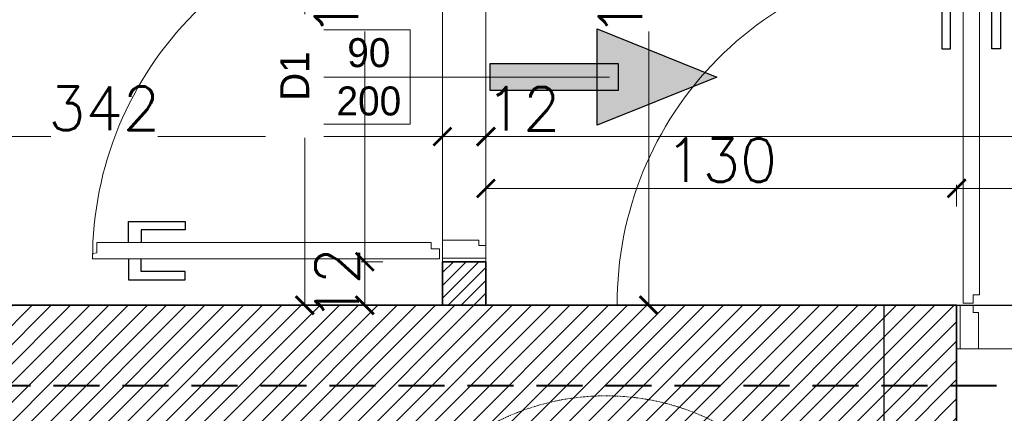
# Model space of a CAD drawing. Header units: millimetres. Extents: x -740 to 33545, y -26688 to 22494.
# Tile 113 of 256: x 9620 to 9891, y 10373 to 10481. Entities that reach past the tile are written whole.
import ezdxf
from ezdxf.lldxf.tags import DXFTag

# ---------------------------------------------------------------- set-up
doc = ezdxf.new("R2010")
doc.units = ezdxf.units.MM
doc.header["$MEASUREMENT"] = 0
for name, pattern in [('DASHDOT', [1, 0.5, -0.25, 0, -0.25]), ('DASHED', [19.05, 12.7, -6.35]), ('DIVIDE2', [0.625, 0.25, -0.125, 0, -0.125, 0, -0.125])]:
    doc.linetypes.add(name, pattern=pattern)
doc.layers.get('Defpoints').update_dxf_attribs({"color": 252})
for name, color, linetype, lineweight in [('## went', 20, 'DIVIDE2', 15), ('_IS_POZA_ZAKRESEM', 2, 'DASHED', 40), ('_IS_Wywiew', 1, 'Continuous', 20), ('A_istniejące ściany', 252, 'Continuous', 35), ('A_l.przerywana', 252, 'ICAD_ISO03W100', 9), ('A_opisy', 252, 'Continuous', 15), ('A_projektowane sciany', 252, 'Continuous', 35), ('A_ściany projektowane', 252, 'Continuous', 35), ('l.przerywana', 252, 'ICAD_ISO03W100', 5), ('l.wypełnien', 252, 'Continuous', 5), ('wymiarowanie', 252, 'Continuous', 9)]:
    doc.layers.add(name, color=color, linetype=linetype, lineweight=lineweight)
doc.layers.add('## went NIEWID', color=51, linetype='DASHDOT', lineweight=15, plot=False)
for name, color, linetype in [('_I_EKO_PODKLAD 3', 252, 'Continuous'), ('NAWIEW', 5, 'Continuous'), ('stolarka', 252, 'Continuous'), ('tabelki opis', 252, 'Continuous'), ('WYWIEW', 252, 'Continuous')]:
    doc.layers.add(name, color=color, linetype=linetype)
doc.styles.add('styl2', font='simplex.shx')
tags = doc.linetypes.add('ICAD_ISO03W100', pattern=[30, 12, -18]).pattern_tags.tags
tags[6:7] = [DXFTag(74, 4), DXFTag(75, 0), DXFTag(340, '0'), DXFTag(46, 1.0), DXFTag(50, 0.0), DXFTag(44, 0.0), DXFTag(45, 0.0)]
tags[4:5] = [DXFTag(74, 4), DXFTag(75, 0), DXFTag(340, '0'), DXFTag(46, 1.0), DXFTag(50, 0.0), DXFTag(44, 0.0), DXFTag(45, 0.0)]
doc.dimstyles.new('Skala 1-50', dxfattribs={"dimtxt": 12, "dimasz": 5, "dimexe": 1, "dimexo": 1, "dimgap": 1.5, "dimtad": 1, "dimdec": 1, "dimrnd": 0.5, "dimtxsty": 'styl2', "dimblk": 'ARCHTICK', "dimcen": 5, "dimadec": 0, "dimazin": 0, "dimtfac": 1, "dimtdec": 1, "dimtmove": 1, "dimatfit": 3, "dimldrblk": 'ARCHTICK', "dimfxl": 0, "dimlwd": -1, "dimlwe": -1, "dimarcsym": 0})

# ---------------------------------------------------------------- blocks, each defined once
blk = doc.blocks.new('_ArchTick')
at = {"color": 0, "linetype": 'ByBlock', "const_width": 0.15}
blk.add_lwpolyline([(-0.5, -0.5), (0.5, 0.5)], dxfattribs=at)
blk = doc.blocks.new('*D2201')
at = {"layer": 'Defpoints', "color": 0}
for p in [(9736.23, 10475.54), (9394.23, 10470.43), (9736.23, 10449.07)]:
    blk.add_point(p, dxfattribs=at)
at = {"layer": 'wymiarowanie', "color": 0}
for p, q in [((9394.23, 10454.07), (9394.23, 10448.07)), ((9736.23, 10454.07), (9736.23, 10448.07)), ((9394.23, 10449.07), (9628.06, 10449.07)), ((9736.23, 10449.07), (9657.62, 10449.07))]:
    blk.add_line(p, q, dxfattribs=at)
at = {"layer": 'wymiarowanie', "color": 0, "xscale": 5, "yscale": 5, "zscale": 5, "rotation": 180}
blk.add_blockref('_ArchTick', (9394.23, 10449.07), dxfattribs=at)
at = {"layer": 'wymiarowanie', "color": 0, "xscale": 5, "yscale": 5, "zscale": 5}
blk.add_blockref('_ArchTick', (9736.23, 10449.07), dxfattribs=at)
at = {"layer": 'wymiarowanie', "color": 0, "insert": (9642.84, 10456.87), "char_height": 12, "attachment_point": 5, "style": 'styl2'}
blk.add_mtext('342', dxfattribs=at)
blk = doc.blocks.new('*D2202')
at = {"layer": 'Defpoints', "color": 0}
for p in [(9736.23, 10475.54), (9748.23, 10470.55), (9748.23, 10449.07)]:
    blk.add_point(p, dxfattribs=at)
at = {"layer": 'wymiarowanie', "color": 0}
for p, q in [((9736.23, 10454.07), (9736.23, 10448.07)), ((9748.23, 10454.07), (9748.23, 10448.07)), ((9736.23, 10449.07), (9748.23, 10449.07))]:
    blk.add_line(p, q, dxfattribs=at)
at = {"layer": 'wymiarowanie', "color": 0, "xscale": 5, "yscale": 5, "zscale": 5, "rotation": 180}
blk.add_blockref('_ArchTick', (9736.23, 10449.07), dxfattribs=at)
at = {"layer": 'wymiarowanie', "color": 0, "xscale": 5, "yscale": 5, "zscale": 5}
blk.add_blockref('_ArchTick', (9748.23, 10449.07), dxfattribs=at)
at = {"layer": 'wymiarowanie', "color": 0, "insert": (9758.48, 10456.72), "char_height": 12, "attachment_point": 5, "style": 'styl2'}
blk.add_mtext('12', dxfattribs=at)
blk = doc.blocks.new('*D2203')
at = {"layer": 'Defpoints', "color": 0}
for p in [(11082.39, 10472.82), (9748.23, 10470.55), (11082.39, 10449.07)]:
    blk.add_point(p, dxfattribs=at)
at = {"layer": 'wymiarowanie', "color": 0}
for p, q in [((9748.23, 10454.07), (9748.23, 10448.07)), ((11082.39, 10454.07), (11082.39, 10448.07)), ((9748.23, 10449.07), (10346.75, 10449.07)), ((11082.39, 10449.07), (10383.94, 10449.07))]:
    blk.add_line(p, q, dxfattribs=at)
at = {"layer": 'wymiarowanie', "color": 0, "xscale": 5, "yscale": 5, "zscale": 5, "rotation": 180}
blk.add_blockref('_ArchTick', (9748.23, 10449.07), dxfattribs=at)
at = {"layer": 'wymiarowanie', "color": 0, "xscale": 5, "yscale": 5, "zscale": 5}
blk.add_blockref('_ArchTick', (11082.39, 10449.07), dxfattribs=at)
at = {"layer": 'wymiarowanie', "color": 0, "insert": (10365.34, 10456.46), "char_height": 12, "attachment_point": 5, "style": 'styl2'}
blk.add_mtext('1334', dxfattribs=at)
blk = doc.blocks.new('*D2248')
at = {"layer": 'Defpoints', "color": 0}
for p in [(9731.23, 10592.52), (9698.22, 10402.52), (9720.08, 10402.52)]:
    blk.add_point(p, dxfattribs=at)
at = {"layer": 'wymiarowanie', "color": 0}
for p, q in [((9703.22, 10592.52), (9697.22, 10592.52)), ((9698.22, 10592.52), (9698.22, 10402.52)), ((9703.22, 10402.52), (9697.22, 10402.52))]:
    blk.add_line(p, q, dxfattribs=at)
at = {"layer": 'wymiarowanie', "color": 0, "xscale": 5, "yscale": 5, "zscale": 5}
for p, rotation in [((9698.22, 10592.52), 90), ((9698.22, 10402.52), 270)]:
    blk.add_blockref('_ArchTick', p, dxfattribs=dict(at, rotation=rotation))
at = {"layer": 'wymiarowanie', "color": 0, "insert": (9690.42, 10497.52), "char_height": 12, "attachment_point": 5, "rotation": 90, "style": 'styl2'}
blk.add_mtext('190', dxfattribs=at)
blk = doc.blocks.new('*D2608')
at = {"layer": 'Defpoints', "color": 0}
for p in [(9878.19, 10434.77), (9748.23, 10402.52), (9878.19, 10402.52)]:
    blk.add_point(p, dxfattribs=at)
at = {"layer": 'wymiarowanie', "color": 0}
for p, q in [((9748.23, 10429.77), (9748.23, 10435.77)), ((9878.19, 10429.77), (9878.19, 10435.77)), ((9748.23, 10434.77), (9878.19, 10434.77))]:
    blk.add_line(p, q, dxfattribs=at)
at = {"layer": 'wymiarowanie', "color": 0, "xscale": 5, "yscale": 5, "zscale": 5, "rotation": 180}
blk.add_blockref('_ArchTick', (9748.23, 10434.77), dxfattribs=at)
at = {"layer": 'wymiarowanie', "color": 0, "xscale": 5, "yscale": 5, "zscale": 5}
blk.add_blockref('_ArchTick', (9878.19, 10434.77), dxfattribs=at)
at = {"layer": 'wymiarowanie', "color": 0, "insert": (9813.21, 10442.57), "char_height": 12, "attachment_point": 5, "style": 'styl2'}
blk.add_mtext('130', dxfattribs=at)
blk = doc.blocks.new('*D2609')
at = {"layer": 'Defpoints', "color": 0}
for p in [(9980.19, 10434.77), (9878.19, 10402.52), (9980.19, 10402.52)]:
    blk.add_point(p, dxfattribs=at)
at = {"layer": 'wymiarowanie', "color": 0}
for p, q in [((9878.19, 10429.77), (9878.19, 10435.77)), ((9980.19, 10429.77), (9980.19, 10435.77)), ((9878.19, 10434.77), (9980.19, 10434.77))]:
    blk.add_line(p, q, dxfattribs=at)
at = {"layer": 'wymiarowanie', "color": 0, "xscale": 5, "yscale": 5, "zscale": 5, "rotation": 180}
blk.add_blockref('_ArchTick', (9878.19, 10434.77), dxfattribs=at)
at = {"layer": 'wymiarowanie', "color": 0, "xscale": 5, "yscale": 5, "zscale": 5}
blk.add_blockref('_ArchTick', (9980.19, 10434.77), dxfattribs=at)
at = {"layer": 'wymiarowanie', "color": 0, "insert": (9929.19, 10442.57), "char_height": 12, "attachment_point": 5, "style": 'styl2'}
blk.add_mtext('102', dxfattribs=at)
blk = doc.blocks.new('*D2739')
at = {"layer": 'Defpoints', "color": 0}
for p in [(9714.76, 10414.52), (9736.23, 10414.52), (9736.23, 10402.52)]:
    blk.add_point(p, dxfattribs=at)
at = {"layer": 'wymiarowanie', "color": 0}
for p, q in [((9719.76, 10414.52), (9713.76, 10414.52)), ((9714.76, 10402.52), (9714.76, 10414.52)), ((9719.76, 10402.52), (9713.76, 10402.52))]:
    blk.add_line(p, q, dxfattribs=at)
at = {"layer": 'wymiarowanie', "color": 0, "xscale": 5, "yscale": 5, "zscale": 5}
for p, rotation in [((9714.76, 10414.52), 90), ((9714.76, 10402.52), 270)]:
    blk.add_blockref('_ArchTick', p, dxfattribs=dict(at, rotation=rotation))
at = {"layer": 'wymiarowanie', "color": 0, "insert": (9707.15, 10408.26), "char_height": 12, "attachment_point": 5, "rotation": 90, "style": 'styl2'}
blk.add_mtext('12', dxfattribs=at)
blk = doc.blocks.new('*D2740')
at = {"layer": 'Defpoints', "color": 0}
for p in [(9714.76, 10516.52), (9736.23, 10516.52), (9736.23, 10414.52)]:
    blk.add_point(p, dxfattribs=at)
at = {"layer": 'wymiarowanie', "color": 0}
for p, q in [((9719.76, 10516.52), (9713.76, 10516.52)), ((9714.76, 10516.52), (9714.76, 10505.89)), ((9714.76, 10414.52), (9714.76, 10478.12)), ((9719.76, 10414.52), (9713.76, 10414.52))]:
    blk.add_line(p, q, dxfattribs=at)
at = {"layer": 'wymiarowanie', "color": 0, "xscale": 5, "yscale": 5, "zscale": 5}
for p, rotation in [((9714.76, 10516.52), 90), ((9714.76, 10414.52), 270)]:
    blk.add_blockref('_ArchTick', p, dxfattribs=dict(at, rotation=rotation))
at = {"layer": 'wymiarowanie', "color": 0, "insert": (9706.96, 10492), "char_height": 12, "attachment_point": 5, "rotation": 90, "style": 'styl2'}
blk.add_mtext('102', dxfattribs=at)
blk = doc.blocks.new('*D2747')
at = {"layer": 'Defpoints', "color": 0}
for p in [(9755.23, 10552.52), (9769.18, 10402.52), (9793.17, 10402.52)]:
    blk.add_point(p, dxfattribs=at)
at = {"layer": 'wymiarowanie', "color": 0}
for p, q in [((9788.17, 10552.52), (9794.17, 10552.52)), ((9793.17, 10552.52), (9793.17, 10505.92)), ((9793.17, 10402.52), (9793.17, 10478.08)), ((9788.17, 10402.52), (9794.17, 10402.52))]:
    blk.add_line(p, q, dxfattribs=at)
at = {"layer": 'wymiarowanie', "color": 0, "xscale": 5, "yscale": 5, "zscale": 5}
for p, rotation in [((9793.17, 10552.52), 90), ((9793.17, 10402.52), 270)]:
    blk.add_blockref('_ArchTick', p, dxfattribs=dict(at, rotation=rotation))
at = {"layer": 'wymiarowanie', "color": 0, "insert": (9785.37, 10492), "char_height": 12, "attachment_point": 5, "rotation": 90, "style": 'styl2'}
blk.add_mtext('150', dxfattribs=at)
blk = doc.blocks.new('FILL_245')
at = {"color": 1, "linetype": 'Continuous', "const_width": 0.018}
blk.add_lwpolyline([(-42321.15, 289.36), (-42313.9, 301.91), (-42308.6, 296.6)], close=True, dxfattribs=at)
blk = doc.blocks.new('FILL_244')
at = {"color": 1, "linetype": 'Continuous', "const_width": 0.018}
blk.add_lwpolyline([(-42321.15, 274.23), (-42308.6, 266.98), (-42313.9, 261.68)], close=True, dxfattribs=at)
blk = doc.blocks.new('FILL_246')
at = {"color": 1, "linetype": 'Continuous', "const_width": 0.018}
blk.add_lwpolyline([(-42336.28, 274.23), (-42348.83, 266.98), (-42343.52, 261.68)], close=True, dxfattribs=at)
blk = doc.blocks.new('FILL_243')
at = {"color": 1, "linetype": 'Continuous', "const_width": 0.018}
blk.add_lwpolyline([(-42336.28, 289.36), (-42343.52, 301.91), (-42348.83, 296.6)], close=True, dxfattribs=at)
blk = doc.blocks.new('A$C06D629D9')
blk.add_point((0, 0))
at = {"color": 3}
blk.add_point((0, 0), dxfattribs=at)
at = {"layer": 'NAWIEW', "color": 1, "linetype": 'Continuous', "const_width": 0.018}
for points in [[(-23.94, 23.94), (-17.46, 17.46)], [(23.94, 23.94), (17.46, 17.46)], [(-14.81, 20.11), (-20.11, 14.81)], [(-14.81, 20.11), (-20.11, 14.81)], [(-7.57, 7.57), (-14.81, 20.11)], [(-7.57, 7.57), (-14.81, 20.11)], [(7.57, 7.57), (14.81, 20.11)], [(7.57, 7.57), (14.81, 20.11)], [(14.81, 20.11), (20.11, 14.81)], [(14.81, 20.11), (20.11, 14.81)], [(-20.11, 14.81), (-7.57, 7.57)], [(20.11, 14.81), (7.57, 7.57)], [(-7.57, -7.57), (-20.11, -14.81)], [(-7.57, -7.57), (-20.11, -14.81)], [(-14.81, -20.11), (-7.57, -7.57)], [(7.57, -7.57), (20.11, -14.81)], [(7.57, -7.57), (20.11, -14.81)], [(14.81, -20.11), (7.57, -7.57)], [(-23.94, -23.94), (-17.46, -17.46)], [(-20.11, -14.81), (-14.81, -20.11)], [(-20.11, -14.81), (-14.81, -20.11)], [(20.11, -14.81), (14.81, -20.11)], [(20.11, -14.81), (14.81, -20.11)], [(23.94, -23.94), (17.46, -17.46)]]:
    blk.add_lwpolyline(points, dxfattribs=at)
at = {"layer": 'WYWIEW', "color": 10, "linetype": 'Continuous', "const_width": 0.018}
for points in [[(-7.57, 7.57), (-7.57, 7.57)], [(7.57, 7.57), (7.57, 7.57)], [(-7.57, -7.57), (-7.57, -7.57)], [(7.57, -7.57), (7.57, -7.57)]]:
    blk.add_lwpolyline(points, dxfattribs=at)
at = {"layer": 'NAWIEW', "extrusion": (0, 0, -1), "zscale": -1}
for name in ['FILL_245', 'FILL_243', 'FILL_244', 'FILL_246']:
    blk.add_blockref(name, (42328.71, -281.79), dxfattribs=at)
blk = doc.blocks.new('heether5')
at = {"layer": '## went', "color": 1}
for radius in [7.45, 5.44]:
    blk.add_circle((341463.05, 163171.59), radius, dxfattribs=at)
at = {"layer": '## went NIEWID'}
for radius in [100, 75, 50]:
    blk.add_circle((341463.05, 163171.59), radius, dxfattribs=at)
at = {"layer": '## went', "xscale": 0.9144000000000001, "yscale": 0.9144000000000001, "zscale": 0.9144000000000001}
blk.add_blockref('A$C06D629D9', (341463.05, 163171.59), dxfattribs=at)

msp = doc.modelspace()

# ---------------------------------------------------------------- hatches: boundary and pattern name
at = {"layer": '_I_EKO_PODKLAD 3'}
for color, points in [(256, [(9778.97, 10478.81), (9812.01, 10465.52), (9778.97, 10452.24)]), (256, [(9778.97, 10478.81), (9812.01, 10465.52), (9778.97, 10452.24)]), (252, [(9778.97, 10478.81), (9812.01, 10465.52), (9778.97, 10452.24)]), (252, [(9778.97, 10478.81), (9812.01, 10465.52), (9778.97, 10452.24)]), (256, [(9779.74, 10461.83), (9779.74, 10469.21), (9749.38, 10469.21), (9749.38, 10461.83)]), (256, [(9779.74, 10461.83), (9779.74, 10469.21), (9749.38, 10469.21), (9749.38, 10461.83)]), (252, [(9779.74, 10461.83), (9779.74, 10469.21), (9749.38, 10469.21), (9749.38, 10461.83)]), (252, [(9779.74, 10461.83), (9779.74, 10469.21), (9749.38, 10469.21), (9749.38, 10461.83)])]:
    msp.add_hatch(color=color, dxfattribs=at).paths.add_polyline_path(points)
at = {"layer": 'l.wypełnien'}
h = msp.add_hatch(dxfattribs=at)
h.set_pattern_fill('ANSI31', color=256, scale=20, style=0)
h.paths.add_polyline_path([(9636.23, 10592.52), (9636.23, 10604.52), (9443.47, 10604.52), (9443.47, 10794.52), (9431.47, 10794.52), (9431.47, 10604.52), (9394.23, 10604.52), (9394.23, 10592.52)])
h.paths.add_polyline_path([(9864.23, 10552.52), (9864.23, 10564.52), (9878.23, 10564.52), (9878.23, 10791.99), (9890.23, 10791.99), (9890.23, 10564.52), (9900.23, 10564.52), (9900.23, 10552.52)])
h.paths.add_polyline_path([(9731.23, 10604.52), (9731.23, 10592.52), (9736.23, 10592.52), (9736.23, 10516.52), (9748.23, 10516.52), (9748.23, 10552.52), (9762.23, 10552.52), (9762.23, 10564.52), (9748.23, 10564.52), (9748.23, 10604.52)])
h.paths.add_polyline_path([(9368.19, 10604.52), (9368.19, 10592.52), (9394.23, 10592.52), (9394.23, 10604.52)])
h.paths.add_polyline_path([(9748.23, 10402.52), (9748.23, 10414.52), (9736.23, 10414.52), (9736.23, 10402.52)])
h = msp.add_hatch(dxfattribs=at)
h.set_pattern_fill('ANSI31', color=256, scale=30, style=0)
h.paths.add_polyline_path([(10179.68, 10402.52), (10279.59, 10402.52), (10279.59, 10396.52), (10273.59, 10396.52), (10273.59, 10123.69), (10279.59, 10126.48), (10279.59, 10017.29), (10316.23, 10017.29), (10316.23, 9992.74), (10279.59, 9992.74), (10279.59, 9927.76), (10254.19, 9927.76), (10254.19, 10359.34), (10179.68, 10359.34)])
h.paths.add_polyline_path([(10260.11, 10246.37), (10272.71, 10246.37), (10272.71, 10279.87), (10260.11, 10279.87)], flags=24)
h.paths.add_polyline_path([(10504.8, 10309.84), (10504.8, 10297.84), (10504.8, 10254.75), (10504.8, 10017.29), (10504.8, 9992.74), (10504.8, 9927.76), (10529.35, 9927.76), (10529.35, 10281.34), (10542.35, 10281.34), (10542.35, 10359.34), (10636.35, 10359.34), (10635.51, 10402.52), (10504.8, 10402.52), (10504.8, 10396.52)])
h.paths.add_polyline_path([(10504.8, 10396.52), (10510.8, 10396.52), (10510.8, 10309.84), (10504.8, 10309.84)], flags=16)
h.paths.add_polyline_path([(10504.8, 10392.52), (10504.8, 10309.84), (10510.8, 10309.84), (10510.8, 10396.52), (10504.8, 10396.52)], flags=0)
h.paths.add_polyline_path([(10515.95, 10326.34), (10515.95, 10347.34), (10530.35, 10347.34), (10530.35, 10326.34)], flags=16)
h.paths.add_polyline_path([(10515.95, 10347.34), (10515.95, 10326.34), (10530.35, 10326.34), (10530.35, 10347.34)], flags=0)
h.paths.add_polyline_path([(10515.95, 10297.84), (10515.95, 10293.34), (10530.35, 10293.34), (10530.35, 10314.34), (10515.95, 10314.34), (10515.95, 10309.84)], flags=16)
h.paths.add_polyline_path([(10515.95, 10297.84), (10515.95, 10309.84), (10515.95, 10314.34), (10530.35, 10314.34), (10530.35, 10293.34), (10515.95, 10293.34)], flags=0)
h.paths.add_polyline_path([(10504.8, 10254.75), (10504.8, 10297.84), (10510.8, 10297.84), (10510.8, 10254.75)], flags=16)
h.paths.add_polyline_path([(10510.8, 10254.75), (10510.8, 10297.84), (10504.8, 10297.84), (10504.8, 10259.75), (10504.8, 10254.75)], flags=0)
h.paths.add_polyline_path([(10504.8, 10297.84), (10510.8, 10297.84), (10510.8, 10309.84), (10504.8, 10309.84)], flags=16)
h.paths.add_polyline_path([(10504.8, 10309.84), (10510.8, 10309.84), (10510.8, 10297.84), (10504.8, 10297.84)], flags=0)
h.paths.add_polyline_path([(10510.8, 10309.84), (10515.95, 10309.84), (10515.95, 10297.84), (10510.8, 10297.84)], flags=16)
h.paths.add_polyline_path([(10510.84, 10326.02), (10523.45, 10326.02), (10523.45, 10359.52), (10510.84, 10359.52)], flags=8)
h.paths.add_polyline_path([(10510.84, 10326.02), (10523.45, 10326.02), (10523.45, 10359.52), (10510.84, 10359.52)], flags=8)
h.paths.add_polyline_path([(9506.72, 10359.34), (9506.72, 10402.52), (9858.19, 10402.52), (9858.19, 10359.34)])
h.paths.add_polyline_path([(10000.19, 10359.34), (10089.09, 10359.34), (10089.09, 10402.52), (10000.19, 10402.52)])
h.paths.add_polyline_path([(10273.59, 10123.69), (10273.59, 10396.52), (10279.59, 10396.52), (10279.59, 10359.34), (10279.59, 10126.48)])
h.paths.add_polyline_path([(10372.72, 9992.74), (10372.72, 10017.29), (10316.23, 10017.29), (10316.23, 9992.74)])
h.paths.add_polyline_path([(9858.19, 10359.34), (9858.19, 10402.52), (9878.19, 10402.52), (9878.19, 10359.34)])
h.paths.add_polyline_path([(10000.19, 10359.34), (10000.19, 10402.52), (9980.19, 10402.52), (9980.19, 10359.34)])
h.paths.add_polyline_path([(10279.59, 9907.76), (10279.59, 9927.76), (10254.19, 9927.76), (10254.19, 9907.76)])
h.paths.add_polyline_path([(10529.35, 9907.76), (10529.35, 9927.76), (10504.8, 9927.76), (10504.8, 9907.76)])
h.paths.add_polyline_path([(10494.8, 10017.29), (10494.8, 9992.74), (10504.8, 9992.74), (10504.8, 10017.29)])

# ---------------------------------------------------------------- linework, layer by layer
at = {"layer": '_I_EKO_PODKLAD 3'}
msp.add_lwpolyline([(9778.97, 10478.81), (9812.01, 10465.52), (9778.97, 10452.24), (9778.97, 10478.81)], dxfattribs=at)
msp.add_lwpolyline([(9778.97, 10478.81), (9812.01, 10465.52), (9778.97, 10452.24), (9778.97, 10478.81)], dxfattribs=at)
at = {"layer": '_I_EKO_PODKLAD 3', "color": 252}
msp.add_lwpolyline([(9778.97, 10478.81), (9812.01, 10465.52), (9778.97, 10452.24), (9778.97, 10478.81)], dxfattribs=at)
msp.add_lwpolyline([(9778.97, 10478.81), (9812.01, 10465.52), (9778.97, 10452.24), (9778.97, 10478.81)], dxfattribs=at)
at = {"layer": '_I_EKO_PODKLAD 3'}
msp.add_lwpolyline([(9784.78, 10461.83), (9749.38, 10461.83), (9749.38, 10469.21), (9784.78, 10469.21)], close=True, dxfattribs=at)
msp.add_lwpolyline([(9784.78, 10461.83), (9749.38, 10461.83), (9749.38, 10469.21), (9784.78, 10469.21)], close=True, dxfattribs=at)
at = {"layer": '_I_EKO_PODKLAD 3', "color": 252}
msp.add_lwpolyline([(9784.78, 10461.83), (9749.38, 10461.83), (9749.38, 10469.21), (9784.78, 10469.21)], close=True, dxfattribs=at)
msp.add_lwpolyline([(9784.78, 10461.83), (9749.38, 10461.83), (9749.38, 10469.21), (9784.78, 10469.21)], close=True, dxfattribs=at)
at = {"layer": '_IS_POZA_ZAKRESEM'}
msp.add_line((8904.92, 10380.33), (9899.13, 10380.33), dxfattribs=at)
at = {"layer": 'A_istniejące ściany'}
msp.add_line((9878.19, 10359.34), (9878.19, 10402.52), dxfattribs=at)
msp.add_lwpolyline([(9878.19, 10402.52), (9506.72, 10402.52)], dxfattribs=at)
at = {"layer": 'A_l.przerywana', "lineweight": 30, "ltscale": 0.3}
msp.add_lwpolyline([(9858.19, 10402.52), (10000.19, 10402.52), (10000.19, 10359.34), (9858.19, 10359.34)], close=True, dxfattribs=at)
at = {"layer": 'A_l.przerywana', "ltscale": 0.3}
msp.add_lwpolyline([(9980.19, 10402.52), (9980.19, 10390.52), (9878.19, 10390.52), (9878.19, 10402.52)], dxfattribs=at)
at = {"layer": 'A_projektowane sciany'}
for p, q in [((9736.23, 10402.52), (9736.23, 10414.52)), ((9748.23, 10402.52), (9748.23, 10414.52))]:
    msp.add_line(p, q, dxfattribs=at)
at = {"layer": 'A_ściany projektowane'}
msp.add_line((9736.23, 10414.52), (9748.23, 10414.52), dxfattribs=at)
at = {"layer": 'l.przerywana', "ltscale": 0.3}
msp.add_lwpolyline([(9736.23, 10516.52), (9748.23, 10516.52), (9748.23, 10414.52), (9736.23, 10414.52)], close=True, dxfattribs=at)
at = {"layer": 'stolarka', "lineweight": 9}
for points in [[(9882.72, 10403.1), (9879.94, 10403.1), (9879.94, 10498.87), (9881.44, 10498.85), (9881.62, 10497.71), (9884.46, 10497.71), (9884.46, 10405.4), (9882.72, 10405.4), (9882.72, 10403.1)], [(9735.4, 10418.11), (9735.4, 10415.32), (9639.64, 10415.32), (9639.65, 10416.83), (9640.8, 10417.01), (9640.8, 10419.85), (9733.1, 10419.85), (9733.1, 10418.11), (9735.4, 10418.11)], [(9746.25, 10420.52), (9746.25, 10419.01), (9748.23, 10419.01), (9748.23, 10415.47), (9736.23, 10415.47), (9736.23, 10420.52), (9746.25, 10420.52)], [(9884.24, 10400.55), (9882.72, 10400.55), (9882.72, 10402.52), (9879.19, 10402.52), (9879.19, 10390.52), (9884.24, 10390.52), (9884.24, 10400.55)]]:
    msp.add_lwpolyline(points, dxfattribs=at)
at = {"layer": 'stolarka'}
for points in [[(9879.94, 10488.95), (9874.13, 10488.95), (9874.13, 10473.29), (9876.45, 10473.29), (9876.45, 10485.47), (9879.94, 10485.47)], [(9884.46, 10488.95), (9890.26, 10488.95), (9890.26, 10473.29), (9887.94, 10473.29), (9887.94, 10485.47), (9884.46, 10485.47)], [(9649.55, 10419.85), (9649.55, 10425.65), (9665.22, 10425.65), (9665.22, 10423.33), (9653.03, 10423.33), (9653.03, 10419.85)], [(9649.55, 10415.32), (9649.55, 10409.52), (9665.22, 10409.52), (9665.22, 10411.84), (9653.03, 10411.84), (9653.03, 10415.32)]]:
    msp.add_lwpolyline(points, dxfattribs=at)
at = {"layer": 'stolarka', "linetype": 'ICAD_ISO03W100', "lineweight": 13, "ltscale": 0.3}
for centre, start, end in [((9735.4, 10415.32), 90.0003, 180.0531), ((9880.24, 10403.1), 90.2367, 180.2895), ((9879.93, 10403.1), 0.0003, 90.0531)]:
    msp.add_arc(centre, 95.77, start, end, dxfattribs=at)

# ---------------------------------------------------------------- block references
at = {"layer": '_IS_Wywiew', "xscale": 0.6666664, "yscale": 0.6666664, "zscale": 0.6666664}
for p in [(-218066.41, -98470.17), (-217860.66, -98470.17)]:
    msp.add_blockref('heether5', p, dxfattribs=at)

# ---------------------------------------------------------------- texts
at = {"layer": 'tabelki opis', "insert": (9451.86, 10460.57), "char_height": 10.24, "width": 164.736, "attachment_point": 1}
msp.add_mtext('\\pi11.48160;{\\fCentury Gothic|b0|i1|c238|p34;STEREFA. EKSPEDYCJI }\\pi11.82976;{\\fCentury Gothic|b0|i1|c238|p34;POSIŁKÓW}', dxfattribs=at)

# ---------------------------------------------------------------- dimensions: what is measured, and where the dimension line sits
at = {"layer": 'wymiarowanie'}
for base, p1, p2, picture, middle in [((9793.17, 10402.52), (9755.23, 10552.52), (9769.18, 10402.52), '*D2747', (9793.17, 10492)), ((9714.76, 10414.52), (9736.23, 10402.52), (9736.23, 10414.52), '*D2739', (9714.8, 10408.26))]:
    dim = msp.add_linear_dim(base=base, p1=p1, p2=p2, angle=90, dimstyle='Skala 1-50', dxfattribs=at)
    dim.commit()
    dim.dimension.update_dxf_attribs({"geometry": picture, "text_midpoint": middle, "dimtype": 160})
dim = msp.add_linear_dim(base=(11082.39, 10449.07), p1=(9748.23, 10470.55), p2=(11082.39, 10472.82), dimstyle='Skala 1-50', dxfattribs=at)
dim.commit()
dim.dimension.update_dxf_attribs({"geometry": '*D2203', "text_midpoint": (10365.34, 10448.66), "dimtype": 160})
for base, p1, p2, picture, middle in [((9878.19, 10434.77), (9748.23, 10402.52), (9878.19, 10402.52), '*D2608', (9813.21, 10442.57)), ((9980.19, 10434.77), (9878.19, 10402.52), (9980.19, 10402.52), '*D2609', (9929.19, 10442.57))]:
    dim = msp.add_linear_dim(base=base, p1=p1, p2=p2, dimstyle='Skala 1-50', dxfattribs=at)
    dim.commit()
    dim.dimension.update_dxf_attribs({"geometry": picture, "text_midpoint": middle})

# ---------------------------------------------------------------- next in the draw order: texts
at = {"layer": 'A_opisy', "ltscale": 0.3, "insert": (9714.31, 10465.52), "char_height": 8, "width": 26, "attachment_point": 5, "bg_fill": 2}
msp.add_mtext('\\pi3.19200;{\\fCentury Gothic|b0|i0|c238|p0;90}\\P{\\fCentury Gothic|b0|i0|c238|p0;200}', dxfattribs=at)

# ---------------------------------------------------------------- next in the draw order: linework, layer by layer
at = {"layer": 'A_opisy'}
msp.add_line((9782.31, 10465.52), (9727.31, 10465.52), dxfattribs=at)
at = {"layer": 'A_opisy', "lineweight": 30, "ltscale": 0.3}
msp.add_lwpolyline([(9688.31, 10452.52), (9688.31, 10478.52), (9701.31, 10478.52), (9701.31, 10452.52)], close=True, dxfattribs=at)
at = {"layer": 'A_opisy', "ltscale": 0.3}
for points in [[(9701.31, 10478.52), (9727.31, 10478.52), (9727.31, 10465.52), (9701.31, 10465.52)], [(9701.31, 10465.52), (9727.31, 10465.52), (9727.31, 10452.52), (9701.31, 10452.52)]]:
    msp.add_lwpolyline(points, close=True, dxfattribs=at)

# ---------------------------------------------------------------- next in the draw order: dimensions: what is measured, and where the dimension line sits
at = {"layer": 'wymiarowanie'}
dim = msp.add_linear_dim(base=(9698.22, 10402.52), p1=(9731.23, 10592.52), p2=(9720.08, 10402.52), angle=90, dimstyle='Skala 1-50', dxfattribs=at)
dim.commit()
dim.dimension.update_dxf_attribs({"geometry": '*D2248', "text_midpoint": (9690.42, 10497.52)})
for base, p1, p2, picture, middle in [((9736.23, 10449.07), (9394.23, 10470.43), (9736.23, 10475.54), '*D2201', (9642.84, 10449.07)), ((9748.23, 10449.07), (9736.23, 10475.54), (9748.23, 10470.55), '*D2202', (9758.48, 10449.07))]:
    dim = msp.add_linear_dim(base=base, p1=p1, p2=p2, dimstyle='Skala 1-50', dxfattribs=at)
    dim.commit()
    dim.dimension.update_dxf_attribs({"geometry": picture, "text_midpoint": middle, "dimtype": 160})

# ---------------------------------------------------------------- next in the draw order: texts
at = {"layer": 'A_opisy', "ltscale": 0.3, "insert": (9695.43, 10465.78), "char_height": 8, "width": 26, "attachment_point": 5, "rotation": 90, "bg_fill": 2}
msp.add_mtext('{\\fCentury Gothic|b0|i0|c238|p0;D1}', dxfattribs=at)

# ---------------------------------------------------------------- next in the draw order: dimensions: what is measured, and where the dimension line sits
at = {"layer": 'wymiarowanie'}
dim = msp.add_linear_dim(base=(9714.76, 10516.52), p1=(9736.23, 10414.52), p2=(9736.23, 10516.52), angle=90, dimstyle='Skala 1-50', dxfattribs=at)
dim.commit()
dim.dimension.update_dxf_attribs({"geometry": '*D2740', "text_midpoint": (9714.76, 10492), "dimtype": 160})

doc.saveas('drawing.dxf')
